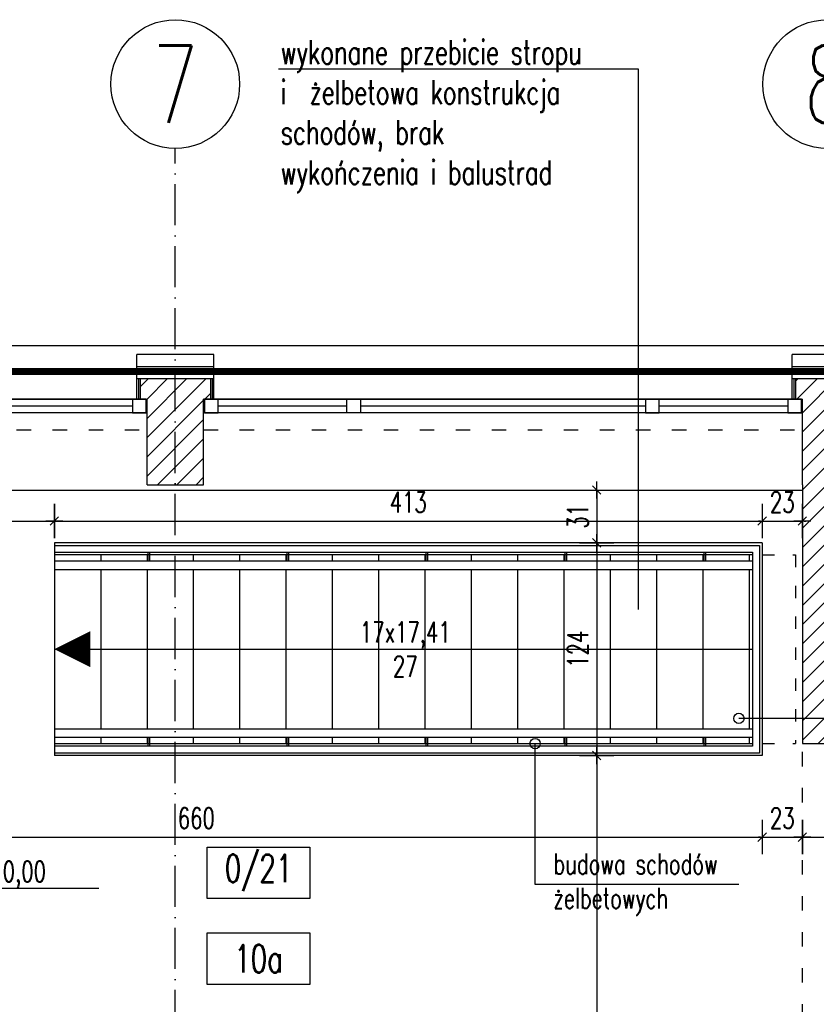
# Model space of a CAD drawing. Header units: millimetres. Extents: x 167273 to 188273, y -125105 to -88145.
# Tile 155 of 210: x 173762 to 174227, y -96511 to -95937. Entities that reach past the tile are written whole.
import ezdxf
from ezdxf.enums import TextEntityAlignment as Align

# ---------------------------------------------------------------- set-up
doc = ezdxf.new("R2010")
doc.units = ezdxf.units.MM
doc.header["$PDMODE"] = 35
doc.header["$PDSIZE"] = 5
for name, pattern in [('ACAD_ISO03W100', [30, 12, -18]), ('ACAD_ISO10W100', [18, 12, -3, 0, -3]), ('DASHED', [0.75, 0.5, -0.25])]:
    doc.linetypes.add(name, pattern=pattern)
for name, color, linetype in [('!_balustrada', 173, 'Continuous'), ('a-op_leader', 9, 'Continuous'), ('a-op_text', 9, 'Continuous'), ('a-osie', 1, 'ACAD_ISO10W100'), ('a-poziomy', 9, 'Continuous'), ('a-wymiary', 9, 'Continuous'), ('b-cienka', 9, 'Continuous'), ('b-izolacja', 8, 'BATTING'), ('b-okna', 6, 'Continuous'), ('b-przerywana1', 9, 'ACAD_ISO03W100'), ('b-widokowa', 7, 'Continuous'), ('b-ściany', 2, 'Continuous'), ('h-hatch', 8, 'Continuous'), ('opis text', 9, 'Continuous')]:
    doc.layers.add(name, color=color, linetype=linetype)
doc.layers.add('!_zmiany', color=7, linetype='Continuous', true_color=0xfa7d00)
doc.layers.add('!zakres', color=7, linetype='ACAD_ISO03W100', lineweight=60, true_color=0x8a14ff)
doc.styles.add('PPAB_100', font='romans.shx', dxfattribs={"width": 0.7, "height": 12})
doc.styles.add('PPAB_50', font='romans.shx', dxfattribs={"width": 0.7, "height": 8})
doc.linetypes.add('BATTING', pattern='A,0.0001,-0.1,[134,ltypeshp.shx,S=0.1,R=0,X=-0.1,Y=0],-0.2,[134,ltypeshp.shx,S=0.1,R=180,X=0.1,Y=0],-0.1', length=0.4001)
doc.dimstyles.new('newPPAB_100', dxfattribs={"dimscale": 0, "dimtxt": 16, "dimasz": 1, "dimexe": 10, "dimexo": 10, "dimgap": 5, "dimtad": 1, "dimdec": 0, "dimzin": 0, "dimdsep": 46, "dimtxsty": 'PPAB_100', "dimblk": 'tick_50', "dimcen": 0.09, "dimdle": 5, "dimse1": 1, "dimse2": 1, "dimclrd": 9, "dimclre": 9, "dimclrt": 161, "dimadec": 0, "dimazin": 0, "dimtfac": 1, "dimtdec": 0, "dimtix": 1, "dimtmove": 2, "dimatfit": 0, "dimldrblk": 'tick_50', "dimfxl": 0, "dimtolj": 1, "dimtzin": 0, "dimarcsym": 0})

# ---------------------------------------------------------------- blocks, each defined once
blk = doc.blocks.new('okno_')
at = {"layer": 'b-okna'}
for p, q in [((-166, -4), (-91.0000000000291, -4)), ((-83.0000000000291, -4), (83, -4)), ((91, -4), (166, -4))]:
    blk.add_line(p, q, dxfattribs=at)
for points in [[(-174, -8), (174, -8), (174, 0), (-174, 0)], [(-174, 0), (-166, 0), (-166, -8), (-174, -8)], [(-83.0000000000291, 0), (-91.0000000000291, 0), (-91.0000000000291, -8), (-83.0000000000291, -8)], [(83, 0), (91, 0), (91, -8), (83, -8)], [(166, 0), (174, 0), (174, -8), (166, -8)]]:
    blk.add_lwpolyline(points, close=True, dxfattribs=at)
blk = doc.blocks.new('tick_50')
at = {"color": 9, "ltscale": 20}
for p, q in [((0, 10), (0, -10)), ((-5, 0), (5, 0))]:
    blk.add_line(p, q, dxfattribs=at)
at = {"color": 0}
blk.add_line((2.5, 2.5), (-2.5, -2.5), dxfattribs=at)
blk = doc.blocks.new('kotapozioma')
for p, q in [((49330.11816576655, 104.428437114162), (49330.11816576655, 134.4284371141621)), ((49315.11816576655, 119.4284371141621), (49395.11816576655, 119.428437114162))]:
    blk.add_line(p, q)
blk.add_circle((49330.11816576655, 119.4284371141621), 10)
at = {"layer": 'opis text', "style": 'PPAB_50'}
for tag, p in [('ZNAK', (49345.11816576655, 119.428437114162)), ('WARTOSC', (49355.11816576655, 119.428437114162))]:
    blk.add_attdef(tag, text='', height=9, dxfattribs=at).set_placement(p, align=Align.BOTTOM_LEFT)
blk = doc.blocks.new('*D208')
at = {"layer": 'a-wymiary', "color": 9, "lineweight": -2}
for p, q in [((174193.9418078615, -96413.09660404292), (174192.9418078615, -96413.09660404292)), ((174194.9418078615, -96413.09660404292), (174218.4418078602, -96413.09660404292)), ((174219.4418078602, -96413.09660404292), (174220.4418078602, -96413.09660404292))]:
    blk.add_line(p, q, dxfattribs=at)
at = {"layer": 'Defpoints', "color": 0}
for p in [(174218.4418078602, -96210.89367188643), (174194.9418078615, -96365.64052296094), (174218.4418078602, -96413.09660404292)]:
    blk.add_point(p, dxfattribs=at)
at = {"layer": 'a-wymiary', "color": 9, "lineweight": -2}
blk.add_blockref('tick_50', (174194.9418078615, -96413.09660404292), dxfattribs=at)
at = {"layer": 'a-wymiary', "color": 9, "lineweight": -2, "rotation": 180}
blk.add_blockref('tick_50', (174218.4418078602, -96413.09660404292), dxfattribs=at)
at = {"layer": 'a-wymiary', "color": 161, "insert": (174206.6918078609, -96402.09660404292), "char_height": 12, "attachment_point": 5, "style": 'PPAB_100'}
blk.add_mtext('\\A1;23', dxfattribs=at)
blk = doc.blocks.new('*D209')
at = {"layer": 'a-wymiary', "color": 9, "lineweight": -2}
for p, q in [((174217.4418078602, -96413.09660404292), (174216.4418078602, -96413.09660404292)), ((174218.4418078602, -96413.09660404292), (174241.4418078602, -96413.09660404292)), ((174242.4418078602, -96413.09660404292), (174243.4418078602, -96413.09660404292))]:
    blk.add_line(p, q, dxfattribs=at)
at = {"layer": 'Defpoints', "color": 0}
for p in [(174241.4418078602, -96207.89367188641), (174218.4418078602, -96210.89367188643), (174241.4418078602, -96413.09660404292)]:
    blk.add_point(p, dxfattribs=at)
at = {"layer": 'a-wymiary', "color": 9, "lineweight": -2}
blk.add_blockref('tick_50', (174218.4418078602, -96413.09660404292), dxfattribs=at)
at = {"layer": 'a-wymiary', "color": 9, "lineweight": -2, "rotation": 180}
blk.add_blockref('tick_50', (174241.4418078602, -96413.09660404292), dxfattribs=at)
at = {"layer": 'a-wymiary', "color": 161, "insert": (174258.2450473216, -96398.57056221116), "char_height": 12, "attachment_point": 5, "style": 'PPAB_100'}
blk.add_mtext('\\A1;23', dxfattribs=at)
blk = doc.blocks.new('*D213')
at = {"layer": 'a-wymiary', "color": 9, "lineweight": -2}
blk.add_line((174098.5414563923, -96211.89367188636), (174098.5414563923, -96240.64052296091), dxfattribs=at)
at = {"layer": 'Defpoints', "color": 0}
for p in [(174218.4418078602, -96210.89367188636), (174098.5414563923, -96241.64052296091), (174194.9418078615, -96241.64052296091)]:
    blk.add_point(p, dxfattribs=at)
at = {"layer": 'a-wymiary', "color": 9, "lineweight": -2}
for p, rotation in [((174098.5414563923, -96210.89367188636), 90), ((174098.5414563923, -96241.64052296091), 270)]:
    blk.add_blockref('tick_50', p, dxfattribs=dict(at, rotation=rotation))
at = {"layer": 'a-wymiary', "color": 161, "insert": (174087.5414563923, -96226.2670974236), "char_height": 12, "attachment_point": 5, "rotation": 90, "style": 'PPAB_100'}
blk.add_mtext('\\A1;31', dxfattribs=at)
blk = doc.blocks.new('*D214')
at = {"layer": 'a-wymiary', "color": 9, "lineweight": -2}
blk.add_line((174098.5414563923, -96242.64052296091), (174098.5414563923, -96364.64052296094), dxfattribs=at)
at = {"layer": 'Defpoints', "color": 0}
for p in [(174194.9418078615, -96241.64052296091), (174098.5414563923, -96365.64052296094), (174194.9418078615, -96365.64052296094)]:
    blk.add_point(p, dxfattribs=at)
at = {"layer": 'a-wymiary', "color": 9, "lineweight": -2}
for p, rotation in [((174098.5414563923, -96241.64052296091), 90), ((174098.5414563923, -96365.64052296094), 270)]:
    blk.add_blockref('tick_50', p, dxfattribs=dict(at, rotation=rotation))
at = {"layer": 'a-wymiary', "color": 161, "insert": (174087.5414563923, -96303.6405229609), "char_height": 12, "attachment_point": 5, "rotation": 90, "style": 'PPAB_100'}
blk.add_mtext('\\A1;124', dxfattribs=at)
blk = doc.blocks.new('*D1136')
at = {"layer": 'a-wymiary', "color": 9, "lineweight": -2}
blk.add_line((173783.4418078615, -96228.97079903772), (174193.9418078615, -96228.97079903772), dxfattribs=at)
at = {"layer": 'Defpoints', "color": 0}
for p in [(174194.9418078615, -96228.97079903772), (173782.4418078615, -96241.64052296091), (174194.9418078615, -96365.64052296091)]:
    blk.add_point(p, dxfattribs=at)
at = {"layer": 'a-wymiary', "color": 9, "lineweight": -2, "rotation": 180}
blk.add_blockref('tick_50', (173782.4418078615, -96228.97079903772), dxfattribs=at)
at = {"layer": 'a-wymiary', "color": 9, "lineweight": -2}
blk.add_blockref('tick_50', (174194.9418078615, -96228.97079903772), dxfattribs=at)
at = {"layer": 'a-wymiary', "color": 161, "insert": (173988.6918078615, -96217.97079903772), "char_height": 12, "attachment_point": 5, "style": 'PPAB_100'}
blk.add_mtext('\\A1;413', dxfattribs=at)
blk = doc.blocks.new('*D1657')
at = {"layer": 'a-wymiary', "color": 9, "lineweight": -2}
blk.add_line((174098.5414563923, -96366.64052296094), (174098.5414563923, -96767.89367188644), dxfattribs=at)
at = {"layer": 'Defpoints', "color": 0}
for p in [(174194.9418078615, -96365.64052296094), (174098.5414563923, -96768.89367188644), (174218.4418078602, -96768.89367188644)]:
    blk.add_point(p, dxfattribs=at)
at = {"layer": 'a-wymiary', "color": 9, "lineweight": -2}
for p, rotation in [((174098.5414563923, -96365.64052296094), 90), ((174098.5414563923, -96768.89367188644), 270)]:
    blk.add_blockref('tick_50', p, dxfattribs=dict(at, rotation=rotation))
at = {"layer": 'a-wymiary', "color": 161, "insert": (174087.5414563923, -96567.26709742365), "char_height": 12, "attachment_point": 5, "rotation": 90, "style": 'PPAB_100'}
blk.add_mtext('\\A1;403', dxfattribs=at)
blk = doc.blocks.new('*D1658')
at = {"layer": 'a-wymiary', "color": 9, "lineweight": -2}
for p, q in [((174193.9418078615, -96228.97079903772), (174192.9418078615, -96228.97079903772)), ((174194.9418078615, -96228.97079903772), (174218.4418078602, -96228.97079903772)), ((174219.4418078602, -96228.97079903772), (174220.4418078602, -96228.97079903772))]:
    blk.add_line(p, q, dxfattribs=at)
at = {"layer": 'Defpoints', "color": 0}
for p in [(174218.4418078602, -96210.89367188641), (174218.4418078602, -96228.97079903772), (174194.9418078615, -96365.64052296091)]:
    blk.add_point(p, dxfattribs=at)
at = {"layer": 'a-wymiary', "color": 9, "lineweight": -2}
blk.add_blockref('tick_50', (174194.9418078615, -96228.97079903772), dxfattribs=at)
at = {"layer": 'a-wymiary', "color": 9, "lineweight": -2, "rotation": 180}
blk.add_blockref('tick_50', (174218.4418078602, -96228.97079903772), dxfattribs=at)
at = {"layer": 'a-wymiary', "color": 161, "insert": (174206.6918078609, -96217.97079903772), "char_height": 12, "attachment_point": 5, "style": 'PPAB_100'}
blk.add_mtext('\\A1;23', dxfattribs=at)

msp = doc.modelspace()

# ---------------------------------------------------------------- hatches: boundary and pattern name
at = {"layer": 'h-hatch'}
h = msp.add_hatch(dxfattribs=at)
h.set_pattern_fill('ANSI31', color=256, scale=2.5, style=0)
h.set_pattern_definition([(45, (15000, 0), (-5.61266007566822, 5.612660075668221), [])])
h.paths.add_polyline_path([(173869.4418078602, -96157.89367188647), (173873.4418078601, -96157.89367188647), (173873.4418078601, -96145.8936718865), (173832.4418078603, -96145.8936718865), (173832.4418078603, -96157.89367188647), (173835.9418078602, -96157.89367188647), (173836.4418078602, -96157.89367188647), (173836.4418078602, -96207.89367188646), (173869.4418078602, -96207.89367188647)])
h = msp.add_hatch(dxfattribs=at)
h.set_pattern_fill('ANSI31', color=256, scale=2.5, style=0)
h.set_pattern_definition([(45, (0, 0), (-5.61266007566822, 5.612660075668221), [])])
h.paths.add_polyline_path([(174232.9418078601, -96145.89367188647), (174214.4418078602, -96145.89367188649), (174214.4418078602, -96157.89367188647), (174217.9418078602, -96157.89367188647), (174218.4418078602, -96157.89367188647), (174218.4418078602, -96207.89367188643), (174218.4418078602, -96343.92841337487), (174232.9418078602, -96343.92841337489)])
h.paths.add_polyline_path([(174248.4418078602, -96157.89367188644), (174252.4418078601, -96157.89367188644), (174252.4418078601, -96145.89367188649), (174232.9418078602, -96145.89367188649), (174232.9418078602, -96343.92841337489), (174241.4418078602, -96343.92841337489), (174241.4418078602, -96207.89367188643), (174248.4418078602, -96207.89367188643)])
h.paths.add_polyline_path([(174241.4418078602, -96343.92841337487), (174232.9418078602, -96343.92841337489), (174232.9418078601, -96358.64052296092), (174241.4418078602, -96358.64052296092)])
h.paths.add_polyline_path([(174232.9418078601, -96343.92841337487), (174218.4418078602, -96343.92841337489), (174218.4418078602, -96358.64052296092), (174232.9418078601, -96358.64052296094)])

# ---------------------------------------------------------------- linework, layer by layer
at = {"layer": '!_balustrada'}
for p, q in [((173836.9418078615, -96247.14052296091), (173836.9418078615, -96252.14052296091)), ((173837.9418078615, -96247.14052296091), (173837.9418078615, -96252.14052296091)), ((173917.9418078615, -96247.14052296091), (173917.9418078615, -96252.14052296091)), ((173918.9418078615, -96247.14052296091), (173918.9418078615, -96252.14052296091)), ((173998.9418078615, -96247.14052296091), (173998.9418078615, -96252.14052296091)), ((173999.9418078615, -96247.14052296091), (173999.9418078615, -96252.14052296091)), ((174079.9418078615, -96247.14052296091), (174079.9418078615, -96252.14052296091)), ((174080.9418078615, -96247.14052296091), (174080.9418078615, -96252.14052296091)), ((174160.9418078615, -96247.14052296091), (174160.9418078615, -96252.14052296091)), ((174161.9418078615, -96247.14052296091), (174161.9418078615, -96252.14052296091)), ((173836.9418078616, -96355.14052296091), (173836.9418078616, -96360.14052296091)), ((173837.9418078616, -96355.14052296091), (173837.9418078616, -96360.14052296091)), ((173917.9418078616, -96355.14052296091), (173917.9418078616, -96360.14052296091)), ((173918.9418078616, -96355.14052296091), (173918.9418078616, -96360.14052296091)), ((173998.9418078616, -96355.14052296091), (173998.9418078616, -96360.14052296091)), ((173999.9418078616, -96355.14052296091), (173999.9418078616, -96360.14052296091)), ((174079.9418078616, -96355.14052296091), (174079.9418078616, -96360.14052296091)), ((174080.9418078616, -96355.14052296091), (174080.9418078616, -96360.14052296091)), ((174160.9418078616, -96355.14052296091), (174160.9418078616, -96360.14052296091)), ((174161.9418078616, -96355.14052296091), (174161.9418078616, -96360.14052296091))]:
    msp.add_line(p, q, dxfattribs=at)
for points in [[(173782.4418078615, -96243.14052296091), (174193.4418078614, -96243.14052296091), (174193.4418078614, -96364.14052296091), (173782.4418078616, -96364.14052296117)], [(173782.4418078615, -96247.14052296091), (174189.4418078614, -96247.14052296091), (174189.4418078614, -96360.14052296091), (173782.4418078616, -96360.14052296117)], [(173782.4418078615, -96252.14052296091), (174189.4418078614, -96252.14052296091)], [(173782.4418078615, -96257.14052296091), (174189.4418078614, -96257.14052296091)], [(174189.4418078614, -96350.14052296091), (173782.4418078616, -96350.14052296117)], [(174189.4418078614, -96355.14052296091), (173782.4418078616, -96355.14052296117)]]:
    msp.add_lwpolyline(points, dxfattribs=at)
at = {"layer": '!_zmiany'}
msp.add_lwpolyline([(173913.0701070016, -95965.44341685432), (174122.7880336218, -95965.44341685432), (174122.7880336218, -96280.56158465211)], dxfattribs=at)
at = {"layer": '!zakres', "linetype": 'DASHED', "ltscale": 40, "const_width": 4, "flags": 128}
msp.add_lwpolyline([(173465.4418078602, -96805.89367188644), (175001.4418078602, -96805.89367188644), (175001.4418078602, -96141.89367188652), (173465.4418078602, -96141.89367188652)], close=True, dxfattribs=at)
at = {"layer": 'a-op_leader'}
for points in [[(174316.6669276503, -96343.92841337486), (174181.4418078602, -96343.92841337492)], [(174181.474590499, -96440.70693669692), (174062.6404853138, -96440.70693669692), (174062.6404853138, -96358.64052296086)]]:
    msp.add_lwpolyline(points, dxfattribs=at)
for centre in [(174181.4418078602, -96343.92841337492), (174062.6404853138, -96358.64052296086)]:
    msp.add_circle(centre, 3, dxfattribs=at)
at = {"layer": 'a-op_text', "ltscale": 0.5}
for points in [[(173871.4418078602, -96448.94505619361), (173871.4418078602, -96418.94505619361), (173931.4418078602, -96418.94505619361), (173931.4418078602, -96448.94505619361)], [(173871.4418078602, -96498.94505619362), (173871.4418078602, -96468.94505619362), (173931.4418078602, -96468.94505619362), (173931.4418078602, -96498.94505619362)]]:
    msp.add_lwpolyline(points, close=True, dxfattribs=at)
at = {"layer": 'a-osie', "ltscale": 2}
msp.add_line((173852.9418078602, -97211.89367188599), (173852.9418078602, -96011.89367188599), dxfattribs=at)
at = {"layer": 'a-osie', "linetype": 'Continuous'}
for centre in [(173852.9418078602, -95974.3936718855), (173852.9418078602, -95974.3936718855), (174232.9418078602, -95974.3936718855)]:
    msp.add_circle(centre, 37.49999999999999, dxfattribs=at)
at = {"layer": 'b-cienka', "ltscale": 0.5}
for p, q in [((173809.4418078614, -96248.64052296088), (173809.4418078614, -96252.14052296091)), ((173836.4418078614, -96248.64052296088), (173836.4418078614, -96252.14052296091)), ((173863.4418078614, -96248.64052296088), (173863.4418078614, -96252.14052296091)), ((173890.4418078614, -96248.64052296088), (173890.4418078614, -96252.14052296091)), ((173917.4418078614, -96248.64052296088), (173917.4418078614, -96252.14052296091)), ((173944.4418078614, -96248.64052296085), (173944.4418078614, -96252.14052296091)), ((173971.4418078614, -96248.64052296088), (173971.4418078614, -96252.14052296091)), ((173998.4418078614, -96248.64052296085), (173998.4418078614, -96252.14052296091)), ((174025.4418078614, -96248.64052296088), (174025.4418078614, -96252.14052296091)), ((174052.4418078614, -96248.64052296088), (174052.4418078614, -96252.14052296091)), ((174079.4418078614, -96248.64052296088), (174079.4418078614, -96252.14052296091)), ((174106.4418078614, -96248.64052296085), (174106.4418078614, -96252.14052296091)), ((174133.4418078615, -96248.64052296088), (174133.4418078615, -96252.14052296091)), ((174160.4418078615, -96248.64052296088), (174160.4418078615, -96252.14052296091)), ((174187.4418078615, -96248.64052296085), (174187.4418078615, -96252.14052296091)), ((173809.4418078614, -96257.14052296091), (173809.4418078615, -96350.14052296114)), ((173836.4418078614, -96257.14052296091), (173836.4418078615, -96350.14052296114)), ((173863.4418078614, -96257.14052296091), (173863.4418078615, -96350.14052296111)), ((173890.4418078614, -96257.14052296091), (173890.4418078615, -96350.14052296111)), ((173917.4418078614, -96257.14052296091), (173917.4418078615, -96350.14052296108)), ((173944.4418078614, -96257.14052296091), (173944.4418078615, -96350.14052296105)), ((173971.4418078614, -96257.14052296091), (173971.4418078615, -96350.14052296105)), ((173998.4418078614, -96257.14052296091), (173998.4418078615, -96350.14052296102)), ((174025.4418078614, -96257.14052296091), (174025.4418078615, -96350.14052296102)), ((174052.4418078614, -96257.14052296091), (174052.4418078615, -96350.140522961)), ((174079.4418078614, -96257.14052296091), (174079.4418078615, -96350.14052296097)), ((174106.4418078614, -96257.14052296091), (174106.4418078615, -96350.14052296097)), ((174133.4418078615, -96257.14052296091), (174133.4418078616, -96350.14052296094)), ((174160.4418078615, -96257.14052296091), (174160.4418078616, -96350.14052296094)), ((174187.4418078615, -96257.14052296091), (174187.4418078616, -96350.14052296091)), ((173809.4418078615, -96355.14052296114), (173809.4418078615, -96358.64052296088)), ((173836.4418078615, -96355.14052296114), (173836.4418078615, -96358.64052296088)), ((173863.4418078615, -96355.14052296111), (173863.4418078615, -96358.64052296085)), ((173890.4418078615, -96355.14052296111), (173890.4418078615, -96358.64052296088)), ((173917.4418078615, -96355.14052296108), (173917.4418078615, -96358.64052296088)), ((173944.4418078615, -96355.14052296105), (173944.4418078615, -96358.64052296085)), ((173971.4418078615, -96355.14052296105), (173971.4418078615, -96358.64052296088)), ((173998.4418078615, -96355.14052296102), (173998.4418078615, -96358.64052296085)), ((174025.4418078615, -96355.14052296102), (174025.4418078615, -96358.64052296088)), ((174052.4418078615, -96355.140522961), (174052.4418078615, -96358.64052296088)), ((174079.4418078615, -96355.14052296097), (174079.4418078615, -96358.64052296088)), ((174106.4418078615, -96355.14052296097), (174106.4418078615, -96358.64052296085)), ((174133.4418078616, -96355.14052296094), (174133.4418078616, -96358.64052296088)), ((174160.4418078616, -96355.14052296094), (174160.4418078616, -96358.64052296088)), ((174187.4418078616, -96355.14052296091), (174187.4418078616, -96358.64052296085)), ((173782.4418078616, -96358.64052296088), (174189.4418078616, -96358.64052296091))]:
    msp.add_line(p, q, dxfattribs=at)
at = {"layer": 'b-cienka'}
for p, q in [((173836.4418078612, -96248.64052296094), (173836.4418078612, -96252.14052296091)), ((173836.4418078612, -96257.14052296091), (173836.4418078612, -96321.27246521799)), ((173782.4418078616, -96303.64052296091), (174189.4418078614, -96303.64052296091))]:
    msp.add_line(p, q, dxfattribs=at)
msp.add_lwpolyline([(173782.4418078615, -96303.64052296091, 0, 21, 0), (173803.4418078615, -96303.64052296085, 21, 21, 0)], format="xyseb", dxfattribs=at)
at = {"layer": 'b-izolacja', "ltscale": 16}
for p, q in [((173830.4418078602, -96138.89367188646), (173875.4418078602, -96138.89367188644)), ((174212.4418078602, -96138.89367188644), (174254.4418078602, -96138.89367188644))]:
    msp.add_line(p, q, dxfattribs=at)
at = {"layer": 'b-izolacja', "ltscale": 2}
for p, q in [((173831.4418078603, -96145.88780349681), (173831.4418078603, -96157.88780349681)), ((173874.4418078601, -96145.89367188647), (173874.4418078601, -96157.89367188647)), ((174213.4418078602, -96145.89367188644), (174213.4418078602, -96157.89367188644))]:
    msp.add_line(p, q, dxfattribs=at)
at = {"layer": 'b-okna'}
for p, q in [((173830.4418078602, -96157.89367188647), (173493.4418078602, -96157.89367188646)), ((174212.4418078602, -96157.89367188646), (173875.4418078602, -96157.8936718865)), ((173836.4418078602, -96165.89367188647), (173487.4418078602, -96165.89367188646)), ((174218.4418078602, -96165.89367188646), (173869.4418078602, -96165.8936718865))]:
    msp.add_line(p, q, dxfattribs=at)
at = {"layer": 'b-przerywana1', "ltscale": 0.7}
for p, q in [((173487.4418078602, -96175.8936718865), (173836.4418078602, -96175.89367188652)), ((173869.4418078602, -96175.89367188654), (174218.4418078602, -96175.8936718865)), ((174218.4418078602, -96518.89367188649), (174218.4418078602, -96358.64052296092))]:
    msp.add_line(p, q, dxfattribs=at)
at = {"layer": 'b-przerywana1', "ltscale": 0.6}
for p, q in [((174194.9418078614, -96248.64052296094), (174214.4418078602, -96248.64052296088)), ((174214.4418078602, -96248.64052296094), (174214.4418078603, -96358.64052296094)), ((174194.9418078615, -96358.64052296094), (174214.4418078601, -96358.64052296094))]:
    msp.add_line(p, q, dxfattribs=at)
at = {"layer": 'b-widokowa'}
for p, q in [((176896.4418078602, -96126.89367188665), (173493.4418078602, -96126.89367188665)), ((173830.4418078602, -96145.89367188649), (173875.4418078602, -96145.89367188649)), ((173832.4418078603, -96145.88780349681), (173832.4418078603, -96157.88780349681)), ((173873.4418078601, -96145.89367188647), (173873.4418078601, -96157.89367188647)), ((174212.4418078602, -96145.89367188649), (174254.4418078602, -96145.89367188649)), ((174214.4418078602, -96145.89367188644), (174214.4418078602, -96157.89367188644)), ((173487.4418078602, -96210.89367188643), (174218.4418078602, -96210.89367188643))]:
    msp.add_line(p, q, dxfattribs=at)
at = {"layer": 'b-widokowa', "ltscale": 0.5}
for p, q in [((173782.4418078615, -96241.64052296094), (173782.4418078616, -96365.64052296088)), ((174194.9418078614, -96241.64052296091), (173782.4418078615, -96241.64052296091)), ((174194.9418078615, -96241.64052296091), (174194.9418078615, -96365.64052296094)), ((174189.4418078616, -96248.64052296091), (173782.4418078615, -96248.64052296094)), ((174158.4418078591, -96365.64052296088), (173782.4418078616, -96365.64052296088)), ((174194.9418078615, -96365.64052296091), (173782.4418078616, -96365.64052296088))]:
    msp.add_line(p, q, dxfattribs=at)
at = {"layer": 'b-ściany'}
for p, q in [((173875.4418078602, -96131.89367188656), (173830.4418078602, -96131.89367188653)), ((173830.4418078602, -96157.89367188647), (173830.4418078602, -96131.89367188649)), ((173875.4418078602, -96157.8936718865), (173875.4418078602, -96131.89367188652)), ((174254.4418078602, -96131.89367188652), (174212.4418078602, -96131.89367188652)), ((174212.4418078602, -96157.89367188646), (174212.4418078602, -96131.89367188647)), ((173830.4418078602, -96157.89367188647), (173836.4418078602, -96157.89367188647)), ((173836.4418078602, -96207.89367188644), (173836.4418078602, -96157.89367188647)), ((173869.4418078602, -96207.89367188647), (173869.4418078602, -96157.8936718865)), ((173875.4418078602, -96157.8936718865), (173869.4418078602, -96157.8936718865)), ((174212.4418078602, -96157.89367188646), (174218.4418078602, -96157.89367188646)), ((174218.4418078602, -96207.89367188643), (174218.4418078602, -96157.89367188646)), ((173836.4418078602, -96207.89367188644), (173869.4418078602, -96207.89367188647)), ((174218.4418078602, -96207.89367188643), (174218.4418078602, -96358.64052296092))]:
    msp.add_line(p, q, dxfattribs=at)
msp.add_lwpolyline([(174218.4418078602, -96358.64052296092), (174241.4418078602, -96358.64052296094)], dxfattribs=at)

# ---------------------------------------------------------------- block references
at = {"layer": 'b-okna', "xscale": -1, "rotation": 180}
for p in [(173661.9418078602, -96165.89367188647), (174043.9418078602, -96165.89367188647)]:
    msp.add_blockref('okno_', p, dxfattribs=at)
at = {"layer": 'opis text'}
ref = msp.add_blockref('kotapozioma', (104655.1448444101, -96610.00166293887), dxfattribs=dict(at, xscale=1.4, yscale=1.4, zscale=1.4))
ref.add_attrib('WARTOSC', '0,00', dxfattribs={"height": 12, "style": 'PPAB_100', "width": 0.7}).set_placement((173752.3102764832, -96442.80185097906), align=Align.BOTTOM_LEFT)
ref.add_attrib('ZNAK', '%%p', dxfattribs={"height": 12, "style": 'PPAB_100', "width": 0.7}).set_placement((173738.3102764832, -96442.80185097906), align=Align.BOTTOM_LEFT)

# ---------------------------------------------------------------- texts
at = {"layer": '!_zmiany', "insert": (173914.3787610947, -95948.81946975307), "char_height": 14, "width": 190.2350072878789, "attachment_point": 1, "style": 'PPAB_100'}
msp.add_mtext('{\\Fromans.shx|c238;wykonane przebicie stropu i  żelbetowa konstrukcja schodów, brak wykończenia i balustrad}', dxfattribs=at)
at = {"layer": 'a-op_text', "ltscale": 0.5, "attachment_point": 5, "style": 'PPAB_100'}
for s, insert, char_height, width in [('{\\Fromans.shx|c238;17}x{\\Fromans.shx|c238;17,41}\\P2{\\Fromans.shx|c238;7}', (173986.9418078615, -96303.64052296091), 12, 208.606598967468), ('0/{\\Fromans.shx|c238;21}', (173901.4418078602, -96433.94505619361), 16, 60.00000000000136), ('{\\Fromans.shx|c238;10a}', (173901.4418078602, -96483.94505619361), 16, 60.00000000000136)]:
    msp.add_mtext(s, dxfattribs=dict(at, insert=insert, char_height=char_height, width=width))
at = {"layer": 'a-osie', "linetype": 'ACAD_ISO10W100', "char_height": 45, "width": 4405.7835, "attachment_point": 5, "style": 'PPAB_100'}
for s, insert in [('7', (173852.9418078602, -95974.3936718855)), ('8', (174232.9418078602, -95974.3936718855))]:
    msp.add_mtext(s, dxfattribs=dict(at, insert=insert))
at = {"layer": 'a-poziomy', "ltscale": 0.5, "insert": (174073.2927657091, -96440.70693669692), "char_height": 12, "attachment_point": 4, "style": 'PPAB_100'}
msp.add_mtext('{\\Fromans.shx|c238;budowa schodów \\Pżelbetowych}', dxfattribs=at)

# ---------------------------------------------------------------- dimensions: what is measured, and where the dimension line sits
at = {"layer": 'a-wymiary'}
for base, p1, p2, picture, middle in [((174098.5414563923, -96241.64052296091), (174218.4418078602, -96210.89367188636), (174194.9418078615, -96241.64052296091), '*D213', (174087.5414563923, -96226.2670974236)), ((174098.5414563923, -96365.64052296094), (174194.9418078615, -96241.64052296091), (174194.9418078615, -96365.64052296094), '*D214', (174087.5414563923, -96303.6405229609)), ((174098.5414563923, -96768.89367188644), (174194.9418078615, -96365.64052296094), (174218.4418078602, -96768.89367188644), '*D1657', (174087.5414563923, -96567.26709742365))]:
    dim = msp.add_linear_dim(base=base, p1=p1, p2=p2, angle=90, dimstyle='newPPAB_100', override={"dimscale": 1}, dxfattribs=at)
    dim.commit()
    dim.dimension.update_dxf_attribs({"geometry": picture, "text_midpoint": middle})
dim = msp.add_linear_dim(base=(174241.4418078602, -96413.09660404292), p1=(174218.4418078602, -96210.89367188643), p2=(174241.4418078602, -96207.89367188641), dimstyle='newPPAB_100', override={"dimscale": 1}, dxfattribs=at)
dim.commit()
dim.dimension.update_dxf_attribs({"geometry": '*D209', "text_midpoint": (174258.2450473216, -96398.57056221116), "dimtype": 160})
for base, p1, p2 in [((173782.4418078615, -96228.97079903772), (173642.4285557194, -96261.64052296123), (173782.4418078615, -96241.64052296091)), ((174194.9418078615, -96413.09660404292), (173535.4285557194, -96365.64052296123), (174194.9418078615, -96365.64052296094))]:
    msp.add_linear_dim(base=base, p1=p1, p2=p2, dimstyle='newPPAB_100', override={"dimscale": 1}, dxfattribs=at).render()
for base, p1, p2, picture, middle in [((174194.9418078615, -96228.97079903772), (173782.4418078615, -96241.64052296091), (174194.9418078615, -96365.64052296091), '*D1136', (173988.6918078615, -96217.97079903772)), ((174218.4418078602, -96228.97079903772), (174194.9418078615, -96365.64052296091), (174218.4418078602, -96210.89367188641), '*D1658', (174206.6918078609, -96217.97079903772)), ((174218.4418078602, -96413.09660404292), (174194.9418078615, -96365.64052296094), (174218.4418078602, -96210.89367188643), '*D208', (174206.6918078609, -96402.09660404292))]:
    dim = msp.add_linear_dim(base=base, p1=p1, p2=p2, dimstyle='newPPAB_100', override={"dimscale": 1}, dxfattribs=at)
    dim.commit()
    dim.dimension.update_dxf_attribs({"geometry": picture, "text_midpoint": middle})

doc.saveas('drawing.dxf')
